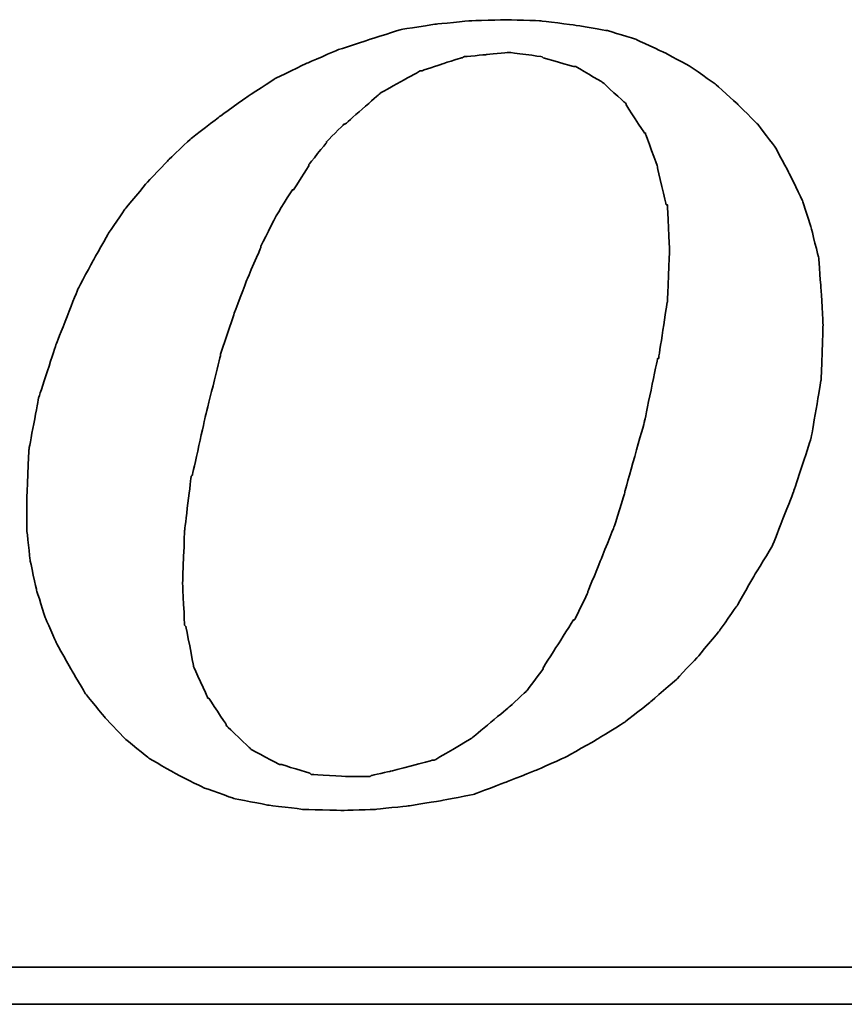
# Model space of a CAD drawing. Header units: millimetres. Extents: x 455 to 856, y 95 to 250.
# Tile 44 of 50: x 780.34 to 785.38, y 138.47 to 144.5. Entities that reach past the tile are written whole.
import ezdxf

# ---------------------------------------------------------------- set-up
doc = ezdxf.new("R2010")
doc.units = ezdxf.units.MM
doc.layers.add('DIM', color=4, linetype='CONTINUOUS')
doc.layers.add('layer 1', color=7, linetype='CONTINUOUS')

# ---------------------------------------------------------------- blocks, each defined once
blk = doc.blocks.new('TBI MOTION logo(完整正式版)')
at = {"layer": 'layer 1', "color": 22, "lineweight": 35}
for points, knots in [([(35.79625, -6.98375), (35.79625, -6.98375), (36.23125, -7.43875), (36.23125, -7.43875), (36.23125, -7.43875), (36.23125, -7.43875), (36.75625, -7.87125), (36.75625, -7.87125), (36.75625, -7.87125), (36.75625, -7.87125), (37.33125, -8.20375), (37.33125, -8.20375), (37.33125, -8.20375), (37.33125, -8.20375), (37.95625, -8.51875), (37.95625, -8.51875), (37.95625, -8.51875), (37.95625, -8.51875), (38.62625, -8.75875), (38.62625, -8.75875), (38.62625, -8.75875), (38.62625, -8.75875), (39.37125, -8.90375), (39.37125, -8.90375), (39.37125, -8.90375), (39.37125, -8.90375), (40.14125, -8.99875), (40.14125, -8.99875), (40.14125, -8.99875), (40.14125, -8.99875), (41.02625, -9.02375), (41.02625, -9.02375), (41.02625, -9.02375), (41.02625, -9.02375), (41.74625, -8.99875), (41.74625, -8.99875), (41.74625, -8.99875), (41.74625, -8.99875), (42.46625, -8.92375), (42.46625, -8.92375), (42.46625, -8.92375), (42.46625, -8.92375), (43.21125, -8.80625), (43.21125, -8.80625), (43.21125, -8.80625), (43.21125, -8.80625), (43.93125, -8.66375), (43.93125, -8.66375), (43.93125, -8.66375), (43.93125, -8.66375), (44.62625, -8.39875), (44.62625, -8.39875), (44.62625, -8.39875), (44.62625, -8.39875), (45.29625, -8.13375), (45.29625, -8.13375), (45.29625, -8.13375), (45.29625, -8.13375), (45.94625, -7.84375), (45.94625, -7.84375), (45.94625, -7.84375), (45.94625, -7.84375), (46.61625, -7.46375), (46.61625, -7.46375), (46.61625, -7.46375), (46.61625, -7.46375), (47.24125, -7.07875), (47.24125, -7.07875), (47.24125, -7.07875), (47.24125, -7.07875), (47.81625, -6.62375), (47.81625, -6.62375), (47.81625, -6.62375), (47.81625, -6.62375), (48.36875, -6.14375), (48.36875, -6.14375), (48.36875, -6.14375), (48.36875, -6.14375), (48.84625, -5.64125), (48.84625, -5.64125), (48.84625, -5.64125), (48.84625, -5.64125), (49.32625, -5.06375), (49.32625, -5.06375), (49.32625, -5.06375), (49.32625, -5.06375), (49.71125, -4.51374), (49.71125, -4.51374), (49.71125, -4.51374), (49.71125, -4.51374), (50.09625, -3.83874), (50.09625, -3.83874), (50.09625, -3.83874), (50.09625, -3.83874), (50.48125, -3.21374), (50.48125, -3.21374), (50.48125, -3.21374), (50.48125, -3.21374), (50.96125, -1.99125), (50.96125, -1.99125), (50.96125, -1.99125), (50.96125, -1.99125), (51.34375, -0.81875), (51.34375, -0.81875), (51.34375, -0.81875), (51.34375, -0.81875), (51.56125, 0.45624), (51.56125, 0.45624), (51.56125, 0.45624), (51.56125, 0.45624), (51.60625, 1.67624), (51.60625, 1.67624), (51.60625, 1.67624), (51.60625, 1.67624), (51.56125, 2.44625), (51.56125, 2.44625), (51.56125, 2.44625), (51.56125, 2.44625), (51.51125, 3.14125), (51.51125, 3.14125), (51.51125, 3.14125), (51.51125, 3.14125), (51.34375, 3.81125), (51.34375, 3.81125), (51.34375, 3.81125), (51.34375, 3.81125), (51.15125, 4.41125), (51.15125, 4.41125), (51.15125, 4.41125), (51.15125, 4.41125), (50.86125, 5.01125), (50.86125, 5.01125), (50.86125, 5.01125), (50.86125, 5.01125), (50.55125, 5.58875), (50.55125, 5.58875), (50.55125, 5.58875), (50.55125, 5.58875), (50.16625, 6.09125), (50.16625, 6.09125), (50.16625, 6.09125), (50.16625, 6.09125), (49.71125, 6.54875), (49.71125, 6.54875), (49.71125, 6.54875), (49.71125, 6.54875), (49.23125, 6.98125), (49.23125, 6.98125), (49.23125, 6.98125), (49.23125, 6.98125), (48.67875, 7.36625), (48.67875, 7.36625), (48.67875, 7.36625), (48.67875, 7.36625), (48.10375, 7.67625), (48.10375, 7.67625), (48.10375, 7.67625), (48.10375, 7.67625), (47.48125, 7.96375), (47.48125, 7.96375), (47.48125, 7.96375), (47.48125, 7.96375), (46.85625, 8.15625), (46.85625, 8.15625), (46.85625, 8.15625), (46.85625, 8.15625), (46.13625, 8.27624), (46.13625, 8.27624), (46.13625, 8.27624), (46.13625, 8.27624), (45.39125, 8.37125), (45.39125, 8.37125), (45.39125, 8.37125), (45.39125, 8.37125), (44.62625, 8.39624), (44.62625, 8.39624), (44.62625, 8.39624), (44.62625, 8.39624), (43.83625, 8.37125), (43.83625, 8.37125), (43.83625, 8.37125), (43.83625, 8.37125), (43.09125, 8.30125), (43.09125, 8.30125), (43.09125, 8.30125), (43.09125, 8.30125), (42.32125, 8.18125), (42.32125, 8.18125), (42.32125, 8.18125), (42.32125, 8.18125), (41.62875, 7.96375), (41.62875, 7.96375), (41.62875, 7.96375), (41.62875, 7.96375), (40.90625, 7.72625), (40.90625, 7.72625), (40.90625, 7.72625), (40.90625, 7.72625), (40.23624, 7.43625), (40.23624, 7.43625), (40.23624, 7.43625), (40.23624, 7.43625), (39.54124, 7.10125), (39.54124, 7.10125), (39.54124, 7.10125), (39.54124, 7.10125), (38.91625, 6.69125), (38.91625, 6.69125), (38.91625, 6.69125), (38.91625, 6.69125), (38.31625, 6.26125), (38.31625, 6.26125), (38.31625, 6.26125), (38.31625, 6.26125), (37.69125, 5.78125), (37.69125, 5.78125), (37.69125, 5.78125), (37.69125, 5.78125), (37.18625, 5.30125), (37.18625, 5.30125), (37.18625, 5.30125), (37.18625, 5.30125), (36.70625, 4.79624), (36.70625, 4.79624), (36.70625, 4.79624), (36.70625, 4.79624), (36.23125, 4.22125), (36.23125, 4.22125), (36.23125, 4.22125), (36.23125, 4.22125), (35.87124, 3.69375), (35.87124, 3.69375), (35.87124, 3.69375), (35.87124, 3.69375), (35.53125, 3.09125), (35.53125, 3.09125), (35.53125, 3.09125), (35.53125, 3.09125), (35.19875, 2.47125), (35.19875, 2.47125), (35.19875, 2.47125), (35.19875, 2.47125), (34.71625, 1.24625), (34.71625, 1.24625), (34.71625, 1.24625), (34.71625, 1.24625), (34.33125, 0.06874), (34.33125, 0.06874), (34.33125, 0.06874), (34.33125, 0.06874), (34.11625, -1.07875), (34.11625, -1.07875), (34.11625, -1.07875), (34.11625, -1.07875), (34.07125, -2.15875), (34.07125, -2.15875), (34.07125, -2.15875), (34.07125, -2.15875), (34.07125, -2.85375), (34.07125, -2.85375), (34.07125, -2.85375), (34.07125, -2.85375), (34.14125, -3.50375), (34.14125, -3.50375), (34.14125, -3.50375), (34.14125, -3.50375), (34.28625, -4.17375), (34.28625, -4.17375), (34.28625, -4.17375), (34.28625, -4.17375), (34.47625, -4.77624), (34.47625, -4.77624), (34.47625, -4.77624), (34.47625, -4.77624), (34.71625, -5.32625), (34.71625, -5.32625), (34.71625, -5.32625), (34.71625, -5.32625), (35.05375, -5.92875), (35.05375, -5.92875), (35.05375, -5.92875), (35.05375, -5.92875), (35.36375, -6.45375), (35.36375, -6.45375), (35.36375, -6.45375), (35.36375, -6.45375), (35.79625, -6.98375), (35.79625, -6.98375)], [0, 0, 0, 0, 0.01388889, 0.01388889, 0.01388889, 0.0138889, 0.02777778, 0.02777778, 0.02777778, 0.02777779, 0.04166667, 0.04166667, 0.04166667, 0.04166668, 0.05555556, 0.05555556, 0.05555556, 0.05555557, 0.06944444, 0.06944444, 0.06944444, 0.06944445, 0.08333333, 0.08333333, 0.08333333, 0.08333334, 0.09722222, 0.09722222, 0.09722222, 0.09722223, 0.11111111, 0.11111111, 0.11111111, 0.11111112, 0.125, 0.125, 0.125, 0.12500001, 0.13888889, 0.13888889, 0.13888889, 0.1388889, 0.15277778, 0.15277778, 0.15277778, 0.15277779, 0.16666667, 0.16666667, 0.16666667, 0.16666668, 0.18055556, 0.18055556, 0.18055556, 0.18055557, 0.19444444, 0.19444444, 0.19444444, 0.19444445, 0.20833333, 0.20833333, 0.20833333, 0.20833334, 0.22222222, 0.22222222, 0.22222222, 0.22222223, 0.23611111, 0.23611111, 0.23611111, 0.23611112, 0.25, 0.25, 0.25, 0.25000001, 0.26388889, 0.26388889, 0.26388889, 0.2638889, 0.27777778, 0.27777778, 0.27777778, 0.27777779, 0.29166667, 0.29166667, 0.29166667, 0.29166668, 0.30555556, 0.30555556, 0.30555556, 0.30555557, 0.31944444, 0.31944444, 0.31944444, 0.31944445, 0.33333333, 0.33333333, 0.33333333, 0.33333334, 0.34722222, 0.34722222, 0.34722222, 0.34722223, 0.36111111, 0.36111111, 0.36111111, 0.36111112, 0.375, 0.375, 0.375, 0.37500001, 0.38888889, 0.38888889, 0.38888889, 0.3888889, 0.40277778, 0.40277778, 0.40277778, 0.40277779, 0.41666667, 0.41666667, 0.41666667, 0.41666668, 0.43055556, 0.43055556, 0.43055556, 0.43055557, 0.44444444, 0.44444444, 0.44444444, 0.44444445, 0.45833333, 0.45833333, 0.45833333, 0.45833334, 0.47222222, 0.47222222, 0.47222222, 0.47222223, 0.48611111, 0.48611111, 0.48611111, 0.48611112, 0.5, 0.5, 0.5, 0.50000001, 0.51388889, 0.51388889, 0.51388889, 0.5138889, 0.52777778, 0.52777778, 0.52777778, 0.52777779, 0.54166667, 0.54166667, 0.54166667, 0.54166668, 0.55555556, 0.55555556, 0.55555556, 0.55555557, 0.56944444, 0.56944444, 0.56944444, 0.56944445, 0.58333333, 0.58333333, 0.58333333, 0.58333334, 0.59722222, 0.59722222, 0.59722222, 0.59722223, 0.61111111, 0.61111111, 0.61111111, 0.61111112, 0.625, 0.625, 0.625, 0.62500001, 0.63888889, 0.63888889, 0.63888889, 0.6388889, 0.65277778, 0.65277778, 0.65277778, 0.65277779, 0.66666667, 0.66666667, 0.66666667, 0.66666668, 0.68055556, 0.68055556, 0.68055556, 0.68055557, 0.69444444, 0.69444444, 0.69444444, 0.69444445, 0.70833333, 0.70833333, 0.70833333, 0.70833334, 0.72222222, 0.72222222, 0.72222222, 0.72222223, 0.73611111, 0.73611111, 0.73611111, 0.73611112, 0.75, 0.75, 0.75, 0.75000001, 0.76388889, 0.76388889, 0.76388889, 0.7638889, 0.77777778, 0.77777778, 0.77777778, 0.77777779, 0.79166667, 0.79166667, 0.79166667, 0.79166668, 0.80555556, 0.80555556, 0.80555556, 0.80555557, 0.81944444, 0.81944444, 0.81944444, 0.81944445, 0.83333333, 0.83333333, 0.83333333, 0.83333334, 0.84722222, 0.84722222, 0.84722222, 0.84722223, 0.86111111, 0.86111111, 0.86111111, 0.86111112, 0.875, 0.875, 0.875, 0.87500001, 0.88888889, 0.88888889, 0.88888889, 0.8888889, 0.90277778, 0.90277778, 0.90277778, 0.90277779, 0.91666667, 0.91666667, 0.91666667, 0.91666668, 0.93055556, 0.93055556, 0.93055556, 0.93055557, 0.94444444, 0.94444444, 0.94444444, 0.94444445, 0.95833333, 0.95833333, 0.95833333, 0.95833334, 0.97222222, 0.97222222, 0.97222222, 0.97222223, 0.98611111, 0.98611111, 0.98611111, 0.98611112, 1, 1, 1, 1]), ([(38.33875, 1.03124), (38.33875, 1.03124), (38.62625, 1.89625), (38.62625, 1.89625), (38.62625, 1.89625), (38.62625, 1.89625), (38.91625, 2.66375), (38.91625, 2.66375), (38.91625, 2.66375), (38.91625, 2.66375), (39.22625, 3.38125), (39.22625, 3.38125), (39.22625, 3.38125), (39.22625, 3.38125), (39.22625, 3.40624), (39.22625, 3.40624), (39.22625, 3.40624), (39.22625, 3.40624), (39.56124, 4.07624), (39.56124, 4.07624), (39.56124, 4.07624), (39.56124, 4.07624), (39.92125, 4.65125), (39.92125, 4.65125), (39.92125, 4.65125), (39.92125, 4.65125), (39.94625, 4.65125), (39.94625, 4.65125), (39.94625, 4.65125), (39.94625, 4.65125), (40.28125, 5.17875), (40.28125, 5.17875), (40.28125, 5.17875), (40.28125, 5.17875), (40.28125, 5.20375), (40.28125, 5.20375), (40.28125, 5.20375), (40.28125, 5.20375), (40.66875, 5.68625), (40.66875, 5.68625), (40.66875, 5.68625), (40.66875, 5.68625), (40.66875, 5.70625), (40.66875, 5.70625), (40.66875, 5.70625), (40.66875, 5.70625), (41.05124, 6.09125), (41.05124, 6.09125), (41.05124, 6.09125), (41.05124, 6.09125), (41.07625, 6.09125), (41.07625, 6.09125), (41.07625, 6.09125), (41.07625, 6.09125), (41.84125, 6.76625), (41.84125, 6.76625), (41.84125, 6.76625), (41.84125, 6.76625), (41.86625, 6.78625), (41.86625, 6.78625), (41.86625, 6.78625), (41.86625, 6.78625), (42.73125, 7.26624), (42.73125, 7.26624), (42.73125, 7.26624), (42.73125, 7.26624), (42.75625, 7.26624), (42.75625, 7.26624), (42.75625, 7.26624), (42.75625, 7.26624), (43.18625, 7.41125), (43.18625, 7.41125), (43.18625, 7.41125), (43.18625, 7.41125), (43.64125, 7.55625), (43.64125, 7.55625), (43.64125, 7.55625), (43.64125, 7.55625), (43.66625, 7.55625), (43.66625, 7.55625), (43.66625, 7.55625), (43.66625, 7.55625), (43.69125, 7.58124), (43.69125, 7.58124), (43.69125, 7.58124), (43.69125, 7.58124), (44.19125, 7.62625), (44.19125, 7.62625), (44.19125, 7.62625), (44.19125, 7.62625), (44.67125, 7.67625), (44.67125, 7.67625), (44.67125, 7.67625), (44.67125, 7.67625), (44.69625, 7.67625), (44.69625, 7.67625), (44.69625, 7.67625), (44.69625, 7.67625), (45.41875, 7.58124), (45.41875, 7.58124), (45.41875, 7.58124), (45.41875, 7.58124), (45.44125, 7.55625), (45.44125, 7.55625), (45.44125, 7.55625), (45.44125, 7.55625), (46.11125, 7.36625), (46.11125, 7.36625), (46.11125, 7.36625), (46.11125, 7.36625), (46.13625, 7.36625), (46.13625, 7.36625), (46.13625, 7.36625), (46.13625, 7.36625), (46.15875, 7.36625), (46.15875, 7.36625), (46.15875, 7.36625), (46.15875, 7.36625), (46.73625, 7.02624), (46.73625, 7.02624), (46.73625, 7.02624), (46.73625, 7.02624), (46.76125, 7.00624), (46.76125, 7.00624), (46.76125, 7.00624), (46.76125, 7.00624), (47.24125, 6.57124), (47.24125, 6.57124), (47.24125, 6.57124), (47.24125, 6.57124), (47.26625, 6.54875), (47.26625, 6.54875), (47.26625, 6.54875), (47.26625, 6.54875), (47.26625, 6.52375), (47.26625, 6.52375), (47.26625, 6.52375), (47.26625, 6.52375), (47.67375, 5.89875), (47.67375, 5.89875), (47.67375, 5.89875), (47.67375, 5.89875), (47.69625, 5.89875), (47.69625, 5.89875), (47.69625, 5.89875), (47.69625, 5.89875), (47.69625, 5.87625), (47.69625, 5.87625), (47.69625, 5.87625), (47.69625, 5.87625), (47.96125, 5.15625), (47.96125, 5.15625), (47.96125, 5.15625), (47.96125, 5.15625), (47.96125, 5.13125), (47.96125, 5.13125), (47.96125, 5.13125), (47.96125, 5.13125), (48.15125, 4.31875), (48.15125, 4.31875), (48.15125, 4.31875), (48.15125, 4.31875), (48.17625, 4.31875), (48.17625, 4.31875), (48.17625, 4.31875), (48.17625, 4.31875), (48.17625, 4.29125), (48.17625, 4.29125), (48.17625, 4.29125), (48.17625, 4.29125), (48.22625, 3.33125), (48.22625, 3.33125), (48.22625, 3.33125), (48.22625, 3.33125), (48.22625, 3.30875), (48.22625, 3.30875), (48.22625, 3.30875), (48.22625, 3.30875), (48.17625, 2.20624), (48.17625, 2.20624), (48.17625, 2.20624), (48.17625, 2.20624), (48.17625, 2.18124), (48.17625, 2.18124), (48.17625, 2.18124), (48.17625, 2.18124), (47.98375, 0.93624), (47.98375, 0.93624), (47.98375, 0.93624), (47.98375, 0.93624), (47.96125, 0.93624), (47.96125, 0.93624), (47.96125, 0.93624), (47.96125, 0.93624), (47.67375, -0.45874), (47.67375, -0.45874), (47.67375, -0.45874), (47.67375, -0.45874), (47.24125, -1.99125), (47.24125, -1.99125), (47.24125, -1.99125), (47.24125, -1.99125), (47.24125, -2.01874), (47.24125, -2.01874), (47.24125, -2.01874), (47.24125, -2.01874), (47.00125, -2.78375), (47.00125, -2.78375), (47.00125, -2.78375), (47.00125, -2.78375), (46.71125, -3.50375), (46.71125, -3.50375), (46.71125, -3.50375), (46.71125, -3.50375), (46.42625, -4.19875), (46.42625, -4.19875), (46.42625, -4.19875), (46.42625, -4.19875), (46.42625, -4.22375), (46.42625, -4.22375), (46.42625, -4.22375), (46.42625, -4.22375), (46.13625, -4.82374), (46.13625, -4.82374), (46.13625, -4.82374), (46.13625, -4.82374), (46.11125, -4.82374), (46.11125, -4.82374), (46.11125, -4.82374), (46.11125, -4.82374), (45.77625, -5.35125), (45.77625, -5.35125), (45.77625, -5.35125), (45.77625, -5.35125), (45.44125, -5.87875), (45.44125, -5.87875), (45.44125, -5.87875), (45.44125, -5.87875), (45.44125, -5.90375), (45.44125, -5.90375), (45.44125, -5.90375), (45.44125, -5.90375), (45.10625, -6.35875), (45.10625, -6.35875), (45.10625, -6.35875), (45.10625, -6.35875), (45.08125, -6.38375), (45.08125, -6.38375), (45.08125, -6.38375), (45.08125, -6.38375), (44.69625, -6.74375), (44.69625, -6.74375), (44.69625, -6.74375), (44.69625, -6.74375), (43.88375, -7.41625), (43.88375, -7.41625), (43.88375, -7.41625), (43.88375, -7.41625), (43.85625, -7.43875), (43.85625, -7.43875), (43.85625, -7.43875), (43.85625, -7.43875), (43.04125, -7.91875), (43.04125, -7.91875), (43.04125, -7.91875), (43.04125, -7.91875), (43.01625, -7.91875), (43.01625, -7.91875), (43.01625, -7.91875), (43.01625, -7.91875), (42.99625, -7.91875), (42.99625, -7.91875), (42.99625, -7.91875), (42.99625, -7.91875), (42.08125, -8.15875), (42.08125, -8.15875), (42.08125, -8.15875), (42.08125, -8.15875), (41.65125, -8.25625), (41.65125, -8.25625), (41.65125, -8.25625), (41.65125, -8.25625), (41.62875, -8.27875), (41.62875, -8.27875), (41.62875, -8.27875), (41.62875, -8.27875), (41.60125, -8.27875), (41.60125, -8.27875), (41.60125, -8.27875), (41.60125, -8.27875), (41.12125, -8.27875), (41.12125, -8.27875), (41.12125, -8.27875), (41.12125, -8.27875), (40.35624, -8.23125), (40.35624, -8.23125), (40.35624, -8.23125), (40.35624, -8.23125), (40.33125, -8.23125), (40.33125, -8.23125), (40.33125, -8.23125), (40.33125, -8.23125), (40.30625, -8.20375), (40.30625, -8.20375), (40.30625, -8.20375), (40.30625, -8.20375), (39.68375, -8.01375), (39.68375, -8.01375), (39.68375, -8.01375), (39.68375, -8.01375), (39.66124, -8.01375), (39.66124, -8.01375), (39.66124, -8.01375), (39.66124, -8.01375), (39.63625, -8.01375), (39.63625, -8.01375), (39.63625, -8.01375), (39.63625, -8.01375), (39.01125, -7.67875), (39.01125, -7.67875), (39.01125, -7.67875), (39.01125, -7.67875), (38.98875, -7.65375), (38.98875, -7.65375), (38.98875, -7.65375), (38.98875, -7.65375), (38.48625, -7.17375), (38.48625, -7.17375), (38.48625, -7.17375), (38.48625, -7.17375), (38.45875, -7.14875), (38.45875, -7.14875), (38.45875, -7.14875), (38.45875, -7.14875), (38.45875, -7.12875), (38.45875, -7.12875), (38.45875, -7.12875), (38.45875, -7.12875), (38.07625, -6.54875), (38.07625, -6.54875), (38.07625, -6.54875), (38.07625, -6.54875), (38.05125, -6.54875), (38.05125, -6.54875), (38.05125, -6.54875), (38.05125, -6.54875), (38.05125, -6.52875), (38.05125, -6.52875), (38.05125, -6.52875), (38.05125, -6.52875), (37.74125, -5.85375), (37.74125, -5.85375), (37.74125, -5.85375), (37.74125, -5.85375), (37.74125, -5.82875), (37.74125, -5.82875), (37.74125, -5.82875), (37.74125, -5.82875), (37.57375, -4.96875), (37.57375, -4.96875), (37.57375, -4.96875), (37.57375, -4.96875), (37.54625, -4.94375), (37.54625, -4.94375), (37.54625, -4.94375), (37.54625, -4.94375), (37.50125, -4.03375), (37.50125, -4.03375), (37.50125, -4.03375), (37.50125, -4.03375), (37.50125, -4.00875), (37.50125, -4.00875), (37.50125, -4.00875), (37.50125, -4.00875), (37.54625, -2.85375), (37.54625, -2.85375), (37.54625, -2.85375), (37.54625, -2.85375), (37.69125, -1.65875), (37.69125, -1.65875), (37.69125, -1.65875), (37.69125, -1.65875), (37.71624, -1.63375), (37.71624, -1.63375), (37.71624, -1.63375), (37.71624, -1.63375), (38.00375, -0.33875), (38.00375, -0.33875), (38.00375, -0.33875), (38.00375, -0.33875), (38.33875, 1.00624), (38.33875, 1.00624), (38.33875, 1.00624), (38.33875, 1.00624), (38.33875, 1.03124), (38.33875, 1.03124)], [0, 0, 0, 0, 0.01010101, 0.01010101, 0.01010101, 0.01010102, 0.02020202, 0.02020202, 0.02020202, 0.02020203, 0.03030303, 0.03030303, 0.03030303, 0.03030304, 0.04040404, 0.04040404, 0.04040404, 0.04040405, 0.05050505, 0.05050505, 0.05050505, 0.05050506, 0.06060606, 0.06060606, 0.06060606, 0.06060607, 0.07070707, 0.07070707, 0.07070707, 0.07070708, 0.08080808, 0.08080808, 0.08080808, 0.08080809, 0.09090909, 0.09090909, 0.09090909, 0.0909091, 0.1010101, 0.1010101, 0.1010101, 0.10101011, 0.11111111, 0.11111111, 0.11111111, 0.11111112, 0.12121212, 0.12121212, 0.12121212, 0.12121213, 0.13131313, 0.13131313, 0.13131313, 0.13131314, 0.14141414, 0.14141414, 0.14141414, 0.14141415, 0.15151515, 0.15151515, 0.15151515, 0.15151516, 0.16161616, 0.16161616, 0.16161616, 0.16161617, 0.17171717, 0.17171717, 0.17171717, 0.17171718, 0.18181818, 0.18181818, 0.18181818, 0.18181819, 0.19191919, 0.19191919, 0.19191919, 0.1919192, 0.2020202, 0.2020202, 0.2020202, 0.20202021, 0.21212121, 0.21212121, 0.21212121, 0.21212122, 0.22222222, 0.22222222, 0.22222222, 0.22222223, 0.23232323, 0.23232323, 0.23232323, 0.23232324, 0.24242424, 0.24242424, 0.24242424, 0.24242425, 0.25252525, 0.25252525, 0.25252525, 0.25252526, 0.26262626, 0.26262626, 0.26262626, 0.26262627, 0.27272727, 0.27272727, 0.27272727, 0.27272728, 0.28282828, 0.28282828, 0.28282828, 0.28282829, 0.29292929, 0.29292929, 0.29292929, 0.2929293, 0.3030303, 0.3030303, 0.3030303, 0.30303031, 0.31313131, 0.31313131, 0.31313131, 0.31313132, 0.32323232, 0.32323232, 0.32323232, 0.32323233, 0.33333333, 0.33333333, 0.33333333, 0.33333334, 0.34343434, 0.34343434, 0.34343434, 0.34343435, 0.35353535, 0.35353535, 0.35353535, 0.35353536, 0.36363636, 0.36363636, 0.36363636, 0.36363637, 0.37373737, 0.37373737, 0.37373737, 0.37373738, 0.38383838, 0.38383838, 0.38383838, 0.38383839, 0.39393939, 0.39393939, 0.39393939, 0.3939394, 0.4040404, 0.4040404, 0.4040404, 0.40404041, 0.41414141, 0.41414141, 0.41414141, 0.41414142, 0.42424242, 0.42424242, 0.42424242, 0.42424243, 0.43434343, 0.43434343, 0.43434343, 0.43434344, 0.44444444, 0.44444444, 0.44444444, 0.44444445, 0.45454545, 0.45454545, 0.45454545, 0.45454546, 0.46464646, 0.46464646, 0.46464646, 0.46464647, 0.47474747, 0.47474747, 0.47474747, 0.47474748, 0.48484848, 0.48484848, 0.48484848, 0.48484849, 0.49494949, 0.49494949, 0.49494949, 0.4949495, 0.50505051, 0.50505051, 0.50505051, 0.50505052, 0.51515152, 0.51515152, 0.51515152, 0.51515153, 0.52525253, 0.52525253, 0.52525253, 0.52525254, 0.53535354, 0.53535354, 0.53535354, 0.53535355, 0.54545455, 0.54545455, 0.54545455, 0.54545456, 0.55555556, 0.55555556, 0.55555556, 0.55555557, 0.56565657, 0.56565657, 0.56565657, 0.56565658, 0.57575758, 0.57575758, 0.57575758, 0.57575759, 0.58585859, 0.58585859, 0.58585859, 0.5858586, 0.5959596, 0.5959596, 0.5959596, 0.59595961, 0.60606061, 0.60606061, 0.60606061, 0.60606062, 0.61616162, 0.61616162, 0.61616162, 0.61616163, 0.62626263, 0.62626263, 0.62626263, 0.62626264, 0.63636364, 0.63636364, 0.63636364, 0.63636365, 0.64646465, 0.64646465, 0.64646465, 0.64646466, 0.65656566, 0.65656566, 0.65656566, 0.65656567, 0.66666667, 0.66666667, 0.66666667, 0.66666668, 0.67676768, 0.67676768, 0.67676768, 0.67676769, 0.68686869, 0.68686869, 0.68686869, 0.6868687, 0.6969697, 0.6969697, 0.6969697, 0.69696971, 0.70707071, 0.70707071, 0.70707071, 0.70707072, 0.71717172, 0.71717172, 0.71717172, 0.71717173, 0.72727273, 0.72727273, 0.72727273, 0.72727274, 0.73737374, 0.73737374, 0.73737374, 0.73737375, 0.74747475, 0.74747475, 0.74747475, 0.74747476, 0.75757576, 0.75757576, 0.75757576, 0.75757577, 0.76767677, 0.76767677, 0.76767677, 0.76767678, 0.77777778, 0.77777778, 0.77777778, 0.77777779, 0.78787879, 0.78787879, 0.78787879, 0.7878788, 0.7979798, 0.7979798, 0.7979798, 0.79797981, 0.80808081, 0.80808081, 0.80808081, 0.80808082, 0.81818182, 0.81818182, 0.81818182, 0.81818183, 0.82828283, 0.82828283, 0.82828283, 0.82828284, 0.83838384, 0.83838384, 0.83838384, 0.83838385, 0.84848485, 0.84848485, 0.84848485, 0.84848486, 0.85858586, 0.85858586, 0.85858586, 0.85858587, 0.86868687, 0.86868687, 0.86868687, 0.86868688, 0.87878788, 0.87878788, 0.87878788, 0.87878789, 0.88888889, 0.88888889, 0.88888889, 0.8888889, 0.8989899, 0.8989899, 0.8989899, 0.89898991, 0.90909091, 0.90909091, 0.90909091, 0.90909092, 0.91919192, 0.91919192, 0.91919192, 0.91919193, 0.92929293, 0.92929293, 0.92929293, 0.92929294, 0.93939394, 0.93939394, 0.93939394, 0.93939395, 0.94949495, 0.94949495, 0.94949495, 0.94949496, 0.95959596, 0.95959596, 0.95959596, 0.95959597, 0.96969697, 0.96969697, 0.96969697, 0.96969698, 0.97979798, 0.97979798, 0.97979798, 0.97979799, 0.98989899, 0.98989899, 0.98989899, 0.989899, 1, 1, 1, 1]), ([(75.90875, -9.47875), (75.90875, -9.47875), (75.90875, -12.28625), (75.90875, -12.28625), (75.90875, -12.28625), (75.90875, -12.28625), (75.90875, -12.47875), (75.90875, -12.47875), (75.90875, -12.47875), (75.90875, -12.47875), (75.71625, -12.47875), (75.71625, -12.47875), (75.71625, -12.47875), (75.71625, -12.47875), (-88.32875, -12.47875), (-88.32875, -12.47875), (-88.32875, -12.47875), (-88.32875, -12.47875), (-88.32875, -13.29375), (-88.32875, -13.29375), (-88.32875, -13.29375), (-88.32875, -13.29375), (82.89125, -13.29375), (82.89125, -13.29375), (82.89125, -13.29375), (82.89125, -13.29375), (75.90875, -9.47875), (75.90875, -9.47875)], [0, 0, 0, 0, 0.14285714, 0.14285714, 0.14285714, 0.14285715, 0.28571429, 0.28571429, 0.28571429, 0.2857143, 0.42857143, 0.42857143, 0.42857143, 0.42857144, 0.57142857, 0.57142857, 0.57142857, 0.57142858, 0.71428571, 0.71428571, 0.71428571, 0.71428572, 0.85714286, 0.85714286, 0.85714286, 0.85714287, 1, 1, 1, 1])]:
    blk.add_open_spline(points, degree=3, knots=knots, dxfattribs=at)

msp = doc.modelspace()

# ---------------------------------------------------------------- block references
at = {"layer": 'DIM', "color": 7, "xscale": 0.2778823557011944, "yscale": 0.2778823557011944, "zscale": 0.2778823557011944}
msp.add_blockref('TBI MOTION logo(完整正式版)', (770.913, 142.1666), dxfattribs=at)

doc.saveas('drawing.dxf')
